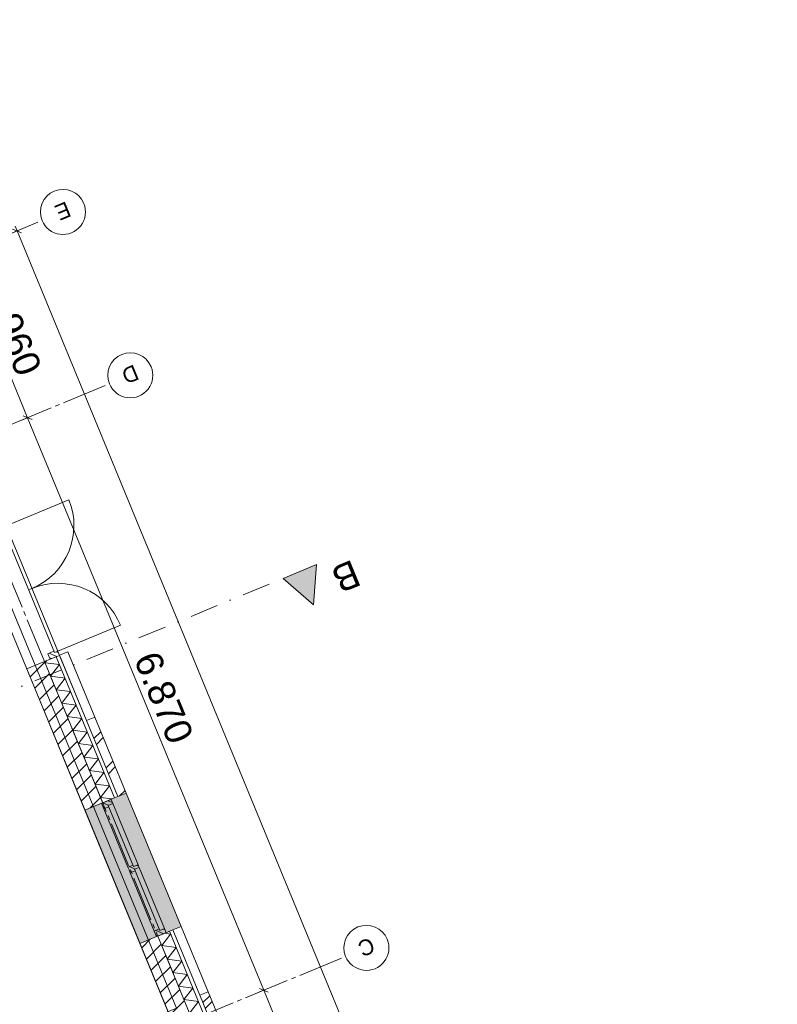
# Model space of a CAD drawing. Header units: millimetres. Extents: x -76965 to 1081933, y -21129 to 30747.
# Tile 114 of 114: x -9035 to -627, y 19269 to 30190. Entities that reach past the tile are written whole.
import ezdxf
from ezdxf.enums import TextEntityAlignment as Align

# ---------------------------------------------------------------- set-up
doc = ezdxf.new("R2010")
doc.units = ezdxf.units.MM
doc.header["$MEASUREMENT"] = 0
doc.linetypes.add('B0204', pattern=[650, 500, -50, 50, -50])
doc.linetypes.add('B0302', pattern=[625.500011, 313.000011, -156.25, 0, -156.25])
for name, color, linetype in [('007 Stramien', 7, 'Continuous'), ('021 Buitenwanden', 7, 'Continuous'), ('021 Buitenwanden 2D arcering', 7, 'Continuous'), ('021 Buitenwanden Afdek-arcering', 7, 'Continuous'), ('021 Buitenwanden Deuren', 7, 'Continuous'), ('021 Buitenwanden Doorsnede-arcering', 7, 'Continuous'), ('021 Buitenwanden Laagscheidingslijnen', 7, 'Continuous'), ('021 Buitenwanden Ramen', 7, 'Continuous'), ('023 Dekvloer', 7, 'Continuous'), ('102 Teksten ruimten _ Zones Zone omranding', 7, 'Continuous'), ('121 Drsn-en gevelaanduidingen', 7, 'Continuous'), ('121 Drsn-en gevelaanduidingen 2D arcering', 7, 'Continuous'), ('160 Presentatie_Aankleding 2D', 7, 'Continuous')]:
    doc.layers.add(name, color=color, linetype=linetype)
doc.styles.add('GENERATED_STYLE_1', font='txt')
doc.dimstyles.new('GENERATED_STYLE__1', dxfattribs={"dimtxt": 300, "dimasz": 71.25, "dimexe": 0.18, "dimexo": 0, "dimgap": 0.09, "dimtad": 1, "dimdec": 0, "dimzin": 0, "dimdsep": 46, "dimtxsty": 'GENERATED_STYLE_1', "dimblk": 'ARROWHEAD_6', "dimblk1": 'ARROWHEAD_6', "dimblk2": 'ARROWHEAD_6', "dimcen": 0.09, "dimclrd": 1, "dimclre": 1, "dimclrt": 2, "dimadec": 1, "dimazin": 0, "dimtfac": 1, "dimtdec": 4, "dimtmove": 0, "dimatfit": 3, "dimfxl": 1, "dimtolj": 1, "dimtzin": 0, "dimarcsym": 0})
pattern_1 = [(45, (0, 0), (-229.8097, 229.8097), []), (45, (-45.96, 45.96), (-229.8097, 229.8097), [])]
pattern_2 = [(45, (0, 0), (-88.38835, 88.38835), [])]
pattern_3 = [(45, (0, 0), (-31.8198, 31.8198), [])]

# ---------------------------------------------------------------- blocks, each defined once
blk = doc.blocks.new('Slab_1_1', base_point=(-2608, 7603))
at = {"layer": '023 Dekvloer', "color": 1, "linetype": 'Continuous', "lineweight": 0, "flags": 128}
blk.add_lwpolyline([(-2608, 7603), (-65140, -18201), (-72389, -636), (-38626, 13297), (-39373, 15108), (-10605, 26980)], close=True, dxfattribs=at)
blk = doc.blocks.new('*D76')
at = {"layer": '160 Presentatie_Aankleding 2D', "color": 1, "linetype": 'Continuous', "lineweight": 0}
for p, q in [((-9716, 27639), (-9695, 27587)), ((-9760, 27560), (-9630, 27614)), ((-9646, 27567), (-9744, 27608)), ((-9695, 27587), (-8947, 25775)), ((-9012, 25749), (-8882, 25802)), ((-8898, 25755), (-8996, 25796))]:
    blk.add_line(p, q, dxfattribs=at)
at = {"layer": '160 Presentatie_Aankleding 2D', "color": 2, "lineweight": 0, "insert": (-9461, 27178), "char_height": 300, "attachment_point": 7, "rotation": 292.424, "style": 'GENERATED_STYLE_1'}
blk.add_mtext('\\A1;{\\fArial|b0|i0|c0|p38;1.960}', dxfattribs=at)
blk = doc.blocks.new('ARROWHEAD_6')
at = {"color": 0, "linetype": 'Continuous', "lineweight": 0}
for p, q in [((0, 0), (-1, 0)), ((-0.5, -0.5), (0.5, 0.5))]:
    blk.add_line(p, q, dxfattribs=at)
blk = doc.blocks.new('*D77')
at = {"layer": '160 Presentatie_Aankleding 2D', "color": 1, "linetype": 'Continuous', "lineweight": 0}
for p, q in [((-9695, 27587), (-8947, 25775)), ((-9012, 25749), (-8882, 25802)), ((-8898, 25755), (-8996, 25796)), ((-8947, 25775), (-6326, 19425)), ((-6278, 19404), (-6375, 19445))]:
    blk.add_line(p, q, dxfattribs=at)
at = {"layer": '160 Presentatie_Aankleding 2D', "color": 2, "lineweight": 0, "insert": (-7777, 23097), "char_height": 300, "attachment_point": 7, "rotation": 292.424, "style": 'GENERATED_STYLE_1'}
blk.add_mtext('\\A1;{\\fArial|b0|i0|c0|p38;6.870}', dxfattribs=at)
blk = doc.blocks.new('*D78')
at = {"layer": '160 Presentatie_Aankleding 2D', "color": 1, "linetype": 'Continuous', "lineweight": 0}
for p, q in [((-8947, 25775), (-6326, 19425)), ((-6391, 19398), (-6261, 19452)), ((-6278, 19404), (-6375, 19445)), ((-6326, 19425), (-4232, 14350)), ((-4297, 14323), (-4167, 14377)), ((-4183, 14330), (-4281, 14370))]:
    blk.add_line(p, q, dxfattribs=at)
at = {"layer": '160 Presentatie_Aankleding 2D', "color": 2, "lineweight": 0, "insert": (-5420, 17384), "char_height": 300, "attachment_point": 7, "rotation": 292.424, "style": 'GENERATED_STYLE_1'}
blk.add_mtext('\\A1;{\\fArial|b0|i0|c0|p38;5.490}', dxfattribs=at)
blk = doc.blocks.new('*D80')
at = {"layer": '160 Presentatie_Aankleding 2D', "color": 1, "linetype": 'Continuous', "lineweight": 0}
for p, q in [((-74820, 712), (-74690, 766)), ((-74777, 791), (-74755, 739)), ((-74707, 719), (-74804, 760)), ((-74755, 739), (-74008, -1073)), ((-74073, -1099), (-73943, -1046)), ((-73959, -1093), (-74057, -1052)), ((-74008, -1073), (-71387, -7423))]:
    blk.add_line(p, q, dxfattribs=at)
at = {"layer": '160 Presentatie_Aankleding 2D', "color": 2, "lineweight": 0, "insert": (-74522, 330), "char_height": 300, "attachment_point": 7, "rotation": 292.424, "style": 'GENERATED_STYLE_1'}
blk.add_mtext('\\A1;{\\fArial|b0|i0|c0|p38;1.960}', dxfattribs=at)
blk = doc.blocks.new('*D81')
at = {"layer": '160 Presentatie_Aankleding 2D', "color": 1, "linetype": 'Continuous', "lineweight": 0}
for p, q in [((-73959, -1093), (-74057, -1052)), ((-74008, -1073), (-71387, -7423)), ((-71452, -7450), (-71322, -7396)), ((-71338, -7443), (-71436, -7403))]:
    blk.add_line(p, q, dxfattribs=at)
at = {"layer": '160 Presentatie_Aankleding 2D', "color": 2, "lineweight": 0, "insert": (-72838, -3751), "char_height": 300, "attachment_point": 7, "rotation": 292.424, "style": 'GENERATED_STYLE_1'}
blk.add_mtext('\\A1;{\\fArial|b0|i0|c0|p38;6.870}', dxfattribs=at)
blk = doc.blocks.new('*D82')
at = {"layer": '160 Presentatie_Aankleding 2D', "color": 1, "linetype": 'Continuous', "lineweight": 0}
for p, q in [((-71452, -7450), (-71322, -7396)), ((-71338, -7443), (-71436, -7403)), ((-71387, -7423), (-69293, -12498)), ((-69244, -12518), (-69342, -12478))]:
    blk.add_line(p, q, dxfattribs=at)
at = {"layer": '160 Presentatie_Aankleding 2D', "color": 2, "lineweight": 0, "insert": (-70480, -9464), "char_height": 300, "attachment_point": 7, "rotation": 292.424, "style": 'GENERATED_STYLE_1'}
blk.add_mtext('\\A1;{\\fArial|b0|i0|c0|p38;5.490}', dxfattribs=at)
blk = doc.blocks.new('*D96')
at = {"layer": '160 Presentatie_Aankleding 2D', "color": 1, "linetype": 'Continuous', "lineweight": 0}
for p, q in [((-9129, 27820), (-8999, 27874)), ((-9015, 27827), (-9113, 27868)), ((-9086, 27899), (-9064, 27847)), ((-9064, 27847), (-905, 8074)), ((-970, 8048), (-840, 8101)), ((-954, 8095), (-856, 8054)), ((-905, 8074), (-883, 8022))]:
    blk.add_line(p, q, dxfattribs=at)
at = {"layer": '160 Presentatie_Aankleding 2D', "color": 2, "lineweight": 0, "insert": (-5168, 18563), "char_height": 300, "attachment_point": 7, "rotation": 292.424, "style": 'GENERATED_STYLE_1'}
blk.add_mtext('\\A1;{\\fArial|b0|i0|c0|p38;21.390}', dxfattribs=at)
blk = doc.blocks.new('Cutting Plane_2_1', base_point=(-74400, -4187))
at = {"layer": '121 Drsn-en gevelaanduidingen 2D arcering', "linetype": 'Continuous', "lineweight": 0, "true_color": 0x000000}
blk.add_hatch(color=18, dxfattribs=at).paths.add_polyline_path([(-5742, 24146), (-6111, 23993), (-5774, 23700)])
at = {"layer": '121 Drsn-en gevelaanduidingen', "color": 2, "linetype": 'Continuous', "lineweight": 0}
for p, q in [((-5742, 24146), (-6111, 23993)), ((-5774, 23700), (-5742, 24146)), ((-6111, 23993), (-5774, 23700))]:
    blk.add_line(p, q, dxfattribs=at)
at = {"layer": '121 Drsn-en gevelaanduidingen', "color": 9, "linetype": 'B0302', "lineweight": 0}
blk.add_line((-74215, -4111), (-6111, 23993), dxfattribs=at)
at = {"layer": '121 Drsn-en gevelaanduidingen', "color": 2, "lineweight": 0, "insert": (-5340, 24206), "char_height": 300, "attachment_point": 7, "rotation": 202.424, "style": 'GENERATED_STYLE_1'}
blk.add_mtext('\\A1;{\\fArial|b0|i0|c0|p38;B}', dxfattribs=at)
blk = doc.blocks.new('*X117')
at = {"layer": '021 Buitenwanden Doorsnede-arcering', "color": 250, "linetype": 'Continuous', "lineweight": 0, "true_color": 0x3f3f3f}
for p, q in [((-8737, 23079), (-8754, 23057)), ((-8594, 23036), (-8754, 23057)), ((-8594, 23036), (-8692, 22908)), ((-8532, 22886), (-8692, 22908)), ((-8532, 22886), (-8631, 22758)), ((-8470, 22737), (-8631, 22758)), ((-8470, 22737), (-8569, 22609)), ((-8409, 22587), (-8569, 22609)), ((-8409, 22587), (-8507, 22459)), ((-8347, 22438), (-8507, 22459)), ((-8347, 22438), (-8446, 22310)), ((-8286, 22288), (-8446, 22310)), ((-8286, 22288), (-8384, 22160)), ((-8224, 22139), (-8384, 22160)), ((-8224, 22139), (-8322, 22011)), ((-8162, 21990), (-8322, 22011)), ((-8162, 21990), (-8261, 21861)), ((-8101, 21840), (-8261, 21861)), ((-8101, 21840), (-8199, 21712)), ((-8039, 21691), (-8199, 21712)), ((-8039, 21691), (-8137, 21563)), ((-8011, 21546), (-8137, 21563))]:
    blk.add_line(p, q, dxfattribs=at)
blk = doc.blocks.new('*X118')
at = {"layer": '021 Buitenwanden Doorsnede-arcering', "color": 250, "linetype": 'Continuous', "lineweight": 0, "true_color": 0x3f3f3f}
for p, q in [((-7361, 20047), (-7459, 19919)), ((-7361, 20047), (-7428, 20056)), ((-7299, 19898), (-7459, 19919)), ((-7299, 19898), (-7397, 19769)), ((-7237, 19748), (-7397, 19769)), ((-7237, 19748), (-7336, 19620)), ((-7176, 19599), (-7336, 19620)), ((-7176, 19599), (-7274, 19471)), ((-7114, 19449), (-7274, 19471)), ((-7114, 19449), (-7212, 19321)), ((-7052, 19300), (-7212, 19321)), ((-7052, 19300), (-7151, 19172)), ((-6991, 19150), (-7151, 19172)), ((-6991, 19150), (-7089, 19022)), ((-6929, 19001), (-7089, 19022)), ((-6929, 19001), (-7027, 18873)), ((-6867, 18851), (-7027, 18873)), ((-6867, 18851), (-6966, 18723)), ((-6806, 18702), (-6966, 18723)), ((-6806, 18702), (-6904, 18574)), ((-6744, 18553), (-6904, 18574)), ((-6744, 18553), (-6833, 18436))]:
    blk.add_line(p, q, dxfattribs=at)
blk = doc.blocks.new('R2e hout 17_3')
at = {"layer": '021 Buitenwanden 2D arcering', "linetype": 'Continuous', "lineweight": 0, "true_color": 0x000000}
h = blk.add_hatch(dxfattribs=at)
h.set_pattern_fill('310_Naaldhout__01__0001', color=18, style=0, pattern_type=2)
h.set_pattern_definition(pattern_3)
h.paths.add_polyline_path([(-800, 0), (-800, -114), (-733, -114), (-733, -54), (-750, -54), (-750, 0)])
h = blk.add_hatch(dxfattribs=at)
h.set_pattern_fill('310_Naaldhout__01__0001', color=18, style=0, pattern_type=2)
h.set_pattern_definition(pattern_3)
h.paths.add_polyline_path([(0, -114), (0, 0), (-16.5, 0), (-16.5, -54), (-33.5, -54), (-33.5, -114)])
h = blk.add_hatch(dxfattribs=at)
h.set_pattern_fill('310_Naaldhout__01__0001', color=18, style=0, pattern_type=2)
h.set_pattern_definition(pattern_3)
h.paths.add_polyline_path([(0, 0), (0, -114), (33.5, -114), (33.5, -54), (16.5, -54), (16.5, 0)])
h = blk.add_hatch(dxfattribs=at)
h.set_pattern_fill('310_Naaldhout__01__0001', color=18, style=0, pattern_type=2)
h.set_pattern_definition(pattern_3)
h.paths.add_polyline_path([(800, -114), (800, 0), (750, 0), (750, -54), (733, -54), (733, -114)])
at = {"layer": '021 Buitenwanden Ramen', "color": 1, "linetype": 'Continuous', "lineweight": 0}
for p, q in [((-800, 180), (800, 180)), ((-800, 0), (-750, 0)), ((-800, -114), (-800, 0)), ((-750, 0), (-750, -54)), ((-750, 0), (-16.5, 0)), ((-16.5, -54), (-16.5, 0)), ((-16.5, 0), (0, 0)), ((0, 0), (16.5, 0)), ((16.5, 0), (16.5, -54)), ((16.5, 0), (750, 0)), ((750, -54), (750, 0)), ((750, 0), (800, 0)), ((800, 0), (800, -114)), ((-750, -54), (-733, -54)), ((-750, -54), (-16.5, -54)), ((-750, -54), (-16.5, -54)), ((-733, -54), (-733, -114)), ((-33.5, -114), (-33.5, -54)), ((-33.5, -54), (-16.5, -54)), ((16.5, -54), (33.5, -54)), ((16.5, -54), (750, -54)), ((16.5, -54), (750, -54)), ((33.5, -54), (33.5, -114)), ((733, -114), (733, -54)), ((733, -54), (750, -54)), ((-733, -114), (-800, -114)), ((-33.5, -114), (-733, -114)), ((0, -114), (-33.5, -114)), ((33.5, -114), (0, -114)), ((733, -114), (33.5, -114)), ((800, -114), (733, -114)), ((-800, -314), (800, -314))]:
    blk.add_line(p, q, dxfattribs=at)
at = {"layer": '021 Buitenwanden Ramen', "color": 254, "linetype": 'Continuous', "lineweight": 0, "true_color": 0xdfdfdf}
for p, q in [((-800, -100), (-800, 0)), ((800, -100), (800, 0))]:
    blk.add_line(p, q, dxfattribs=at)
at = {"layer": '021 Buitenwanden Ramen', "color": 2, "linetype": 'Continuous', "lineweight": 0}
for p, q in [((-800, -114), (-800, -100)), ((800, -114), (800, -100))]:
    blk.add_line(p, q, dxfattribs=at)
blk = doc.blocks.new('R nis rechthoekig 17_3')
at = {"layer": '021 Buitenwanden Ramen', "color": 1, "linetype": 'Continuous', "lineweight": 0}
for p, q in [((-392, 100), (392, 100)), ((-392, 100), (-392, 0)), ((-392, 0), (392, 0)), ((392, 0), (392, 100))]:
    blk.add_line(p, q, dxfattribs=at)
blk.add_point((392, 100), dxfattribs=at)
blk = doc.blocks.new('D2a bi h 17')
at = {"layer": '021 Buitenwanden 2D arcering', "linetype": 'Continuous', "lineweight": 0, "true_color": 0x000000}
h = blk.add_hatch(dxfattribs=at)
h.set_pattern_fill('310_Naaldhout__01__0001', color=18, style=0, pattern_type=2)
h.set_pattern_definition(pattern_3)
h.paths.add_polyline_path([(-803, 0), (-803, -114), (-769, -114), (-769, 0)])
h = blk.add_hatch(dxfattribs=at)
h.set_pattern_fill('310_Naaldhout__01__0001', color=18, style=0, pattern_type=2)
h.set_pattern_definition(pattern_3)
h.paths.add_polyline_path([(-769, 0), (-769, -114), (-753, -114), (-753, 0)])
h = blk.add_hatch(dxfattribs=at)
h.set_pattern_fill('310_Naaldhout__01__0001', color=18, style=0, pattern_type=2)
h.set_pattern_definition(pattern_3)
h.paths.add_polyline_path([(753, 0), (753, -114), (769, -114), (769, 0)])
h = blk.add_hatch(dxfattribs=at)
h.set_pattern_fill('310_Naaldhout__01__0001', color=18, style=0, pattern_type=2)
h.set_pattern_definition(pattern_3)
h.paths.add_polyline_path([(803, 0), (769, 0), (769, -114), (803, -114)])
h = blk.add_hatch(dxfattribs=at)
h.set_pattern_fill('310_Naaldhout__01__0001', color=18, style=0, pattern_type=2)
h.set_pattern_definition(pattern_3)
h.paths.add_polyline_path([(-753, -40), (-753, -114), (-736, -114), (-736, -40)])
h = blk.add_hatch(dxfattribs=at)
h.set_pattern_fill('310_Naaldhout__01__0001', color=18, style=0, pattern_type=2)
h.set_pattern_definition(pattern_3)
h.paths.add_polyline_path([(753, -40), (736, -40), (736, -114), (753, -114)])
at = {"layer": '021 Buitenwanden Deuren', "color": 9, "linetype": 'Continuous', "lineweight": 0}
for p, q in [((-753, 0), (-753, 753)), ((753, 0), (753, 753)), ((-803, 0), (-803, -40)), ((803, 0), (803, -40))]:
    blk.add_line(p, q, dxfattribs=at)
at = {"layer": '021 Buitenwanden Deuren', "color": 1, "linetype": 'Continuous', "lineweight": 0}
for p, q in [((-803, 0), (-736, 0)), ((-753, 0), (753, 0)), ((-753, -40), (-753, 0)), ((0, 0), (0, -40)), ((736, 0), (803, 0)), ((753, 0), (753, -40)), ((753, -40), (-753, -40)), ((-736, -40), (-736, -114)), ((736, -40), (736, -114)), ((-803, -114), (-736, -114)), ((736, -114), (803, -114))]:
    blk.add_line(p, q, dxfattribs=at)
at = {"layer": '021 Buitenwanden Deuren', "color": 254, "linetype": 'Continuous', "lineweight": 0, "true_color": 0xdfdfdf}
for p, q in [((-803, -40), (-803, -114)), ((803, -40), (803, -114))]:
    blk.add_line(p, q, dxfattribs=at)
at = {"layer": '021 Buitenwanden Deuren', "color": 9, "linetype": 'Continuous', "lineweight": 0}
for centre, start, end in [((-753, 0), 0, 90), ((753, 0), 90, 180)]:
    blk.add_arc(centre, 753, start, end, dxfattribs=at)
blk = doc.blocks.new('Wall_13_1', base_point=(-10605, 26980))
at = {"layer": '021 Buitenwanden Afdek-arcering', "linetype": 'Continuous', "lineweight": 0, "true_color": 0xffffff}
blk.add_hatch(color=7, dxfattribs=at).paths.add_polyline_path([(-7701, 19943), (-7516, 20020), (-7410, 20063), (-7244, 20132), (-7854, 21611), (-8021, 21542), (-8126, 21499), (-8311, 21422)])
at = {"layer": '021 Buitenwanden Doorsnede-arcering', "linetype": 'Continuous', "lineweight": 0, "true_color": 0x000000}
h = blk.add_hatch(dxfattribs=at)
h.set_pattern_fill('130_Kalkzandsteen_0001', color=18, style=0, pattern_type=2)
h.set_pattern_definition(pattern_2)
h.paths.add_polyline_path([(-8759, 23070), (-8957, 22988), (-8311, 21422), (-8126, 21499), (-8113, 21504)])
h = blk.add_hatch(dxfattribs=at)
h.set_pattern_fill('145_Baksteen_0001', color=18, style=0, pattern_type=2)
h.set_pattern_definition(pattern_1)
h.paths.add_polyline_path([(-8202, 22453), (-8294, 22415), (-7947, 21573), (-7854, 21611)])
h = blk.add_hatch(dxfattribs=at)
h.set_pattern_fill('130_Kalkzandsteen_0001', color=18, style=0, pattern_type=2)
h.set_pattern_definition(pattern_2)
h.paths.add_polyline_path([(-7516, 20020), (-7701, 19943), (-7043, 18350), (-6858, 18426), (-6845, 18431), (-7503, 20025)])
h = blk.add_hatch(dxfattribs=at)
h.set_pattern_fill('145_Baksteen_0001', color=18, style=0, pattern_type=2)
h.set_pattern_definition(pattern_1)
h.paths.add_polyline_path([(-6945, 19408), (-7038, 19370), (-6679, 18500), (-6586, 18538)])
at = {"layer": '021 Buitenwanden', "color": 2, "linetype": 'Continuous', "lineweight": 0}
for p, q in [((-8759, 23070), (-8957, 22988)), ((-8311, 21422), (-8126, 21499)), ((-8126, 21499), (-8113, 21504)), ((-7701, 19943), (-7516, 20020)), ((-7516, 20020), (-7503, 20025))]:
    blk.add_line(p, q, dxfattribs=at)
at = {"layer": '021 Buitenwanden', "color": 254, "linetype": 'Continuous', "lineweight": 0, "true_color": 0xdfdfdf}
for p, q in [((-8698, 23095), (-8759, 23070)), ((-8630, 23123), (-8698, 23095)), ((-8113, 21504), (-8021, 21542)), ((-8021, 21542), (-7984, 21557)), ((-7503, 20025), (-7410, 20063)), ((-7410, 20063), (-7373, 20078))]:
    blk.add_line(p, q, dxfattribs=at)
at = {"layer": '021 Buitenwanden', "color": 9, "linetype": 'Continuous', "lineweight": 0}
for p, q in [((-8593, 23139), (-8630, 23123)), ((-7984, 21557), (-7947, 21573)), ((-7373, 20078), (-7336, 20094))]:
    blk.add_line(p, q, dxfattribs=at)
at = {"layer": '021 Buitenwanden', "color": 1, "linetype": 'Continuous', "lineweight": 0}
for p, q in [((-8593, 23139), (-8294, 22415)), ((-8202, 22453), (-8294, 22415)), ((-7336, 20094), (-7038, 19370)), ((-6945, 19408), (-7038, 19370))]:
    blk.add_line(p, q, dxfattribs=at)
at = {"layer": '021 Buitenwanden', "color": 3, "linetype": 'Continuous', "lineweight": 0}
blk.add_line((-7947, 21573), (-7854, 21611), dxfattribs=at)
at = {"layer": '021 Buitenwanden', "color": 2, "linetype": 'Continuous', "lineweight": 0, "flags": 128}
for points in [[(-8957, 22988), (-8311, 21422)], [(-7701, 19943), (-7043, 18350)]]:
    blk.add_lwpolyline(points, dxfattribs=at)
at = {"layer": '021 Buitenwanden', "color": 3, "linetype": 'Continuous', "lineweight": 0, "flags": 128}
for points in [[(-7854, 21611), (-8202, 22453)], [(-6586, 18538), (-6945, 19408)]]:
    blk.add_lwpolyline(points, dxfattribs=at)
at = {"layer": '021 Buitenwanden Laagscheidingslijnen', "color": 2, "linetype": 'Continuous', "lineweight": 0}
for p, q in [((-8113, 21504), (-8759, 23070)), ((-6845, 18431), (-7503, 20025))]:
    blk.add_line(p, q, dxfattribs=at)
at = {"layer": '021 Buitenwanden Laagscheidingslijnen', "color": 1, "linetype": 'Continuous', "lineweight": 0}
for p, q in [((-7984, 21557), (-8630, 23123)), ((-6716, 18485), (-7373, 20078))]:
    blk.add_line(p, q, dxfattribs=at)
at = {"layer": '021 Buitenwanden Laagscheidingslijnen', "color": 3, "linetype": 'Continuous', "lineweight": 0}
for p, q in [((-7947, 21573), (-8294, 22415)), ((-6679, 18500), (-7038, 19370))]:
    blk.add_line(p, q, dxfattribs=at)
at = {"layer": '021 Buitenwanden', "color": 1, "lineweight": 0}
for name in ['*X117', '*X118']:
    blk.add_blockref(name, (0, 0), dxfattribs=at)
at = {"layer": '021 Buitenwanden Deuren', "color": 1, "linetype": 'Continuous', "lineweight": 0, "zscale": 1000, "rotation": 292.4239740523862}
blk.add_blockref('D2a bi h 17', (-8899, 23881), dxfattribs=at)
at = {"layer": '021 Buitenwanden Ramen', "color": 1, "linetype": 'Continuous', "lineweight": 0, "zscale": 1000, "rotation": 292.4239740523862}
for name, p in [('R nis rechthoekig 17_3', (-8444, 22777)), ('R2e hout 17_3', (-7716, 20802)), ('R nis rechthoekig 17_3', (-7187, 19732))]:
    blk.add_blockref(name, p, dxfattribs=at)
blk = doc.blocks.new('Standard grid marker_2')
at = {"layer": '007 Stramien', "color": 6, "linetype": 'B0204', "lineweight": 0}
for q in [(0, 0), (17821, 0)]:
    blk.add_line((9000, 0), q, dxfattribs=at)
blk.add_point((9000, 0), dxfattribs=at)
blk.add_point((9000, 0), dxfattribs=at)
at = {"layer": '007 Stramien', "color": 6, "lineweight": 0, "style": 'GENERATED_STYLE_1'}
for tag, p in [('AC_MarkerText_1_0', (-250, 9)), ('AC_MarkerText_1_1', (27071, 9))]:
    blk.add_attdef(tag, text='', height=175, rotation=270, dxfattribs=at).set_placement(p, align=Align.MIDDLE_CENTER)
blk = doc.blocks.new('Standard grid marker_3')
at = {"layer": '007 Stramien', "color": 6, "linetype": 'B0204', "lineweight": 0}
blk.add_line((9000, 0), (0, 0), dxfattribs=at)
at = {"layer": '007 Stramien', "color": 212, "linetype": 'Continuous', "lineweight": 0, "true_color": 0xcc00cc}
for start, end in [(0, 180), (180, 0)]:
    blk.add_arc((-250, 0), 250, start, end, dxfattribs=at)
at = {"layer": '007 Stramien', "color": 6, "lineweight": 0, "style": 'GENERATED_STYLE_1'}
for tag, p in [('AC_MarkerText_1_0', (-250, 10)), ('AC_MarkerText_1_1', (73402, 10))]:
    blk.add_attdef(tag, text='', height=175, dxfattribs=at).set_placement(p, align=Align.MIDDLE_CENTER)

msp = doc.modelspace()

# ---------------------------------------------------------------- linework, layer by layer
at = {"layer": '102 Teksten ruimten _ Zones Zone omranding', "color": 8, "linetype": 'Continuous', "lineweight": 0, "true_color": 0x6e6e90, "flags": 128}
msp.add_lwpolyline([(-13737, 23528), (-14499.9, 25376.8), (-17354, 24199), (-13374.3, 14554.9), (-11007.6, 15531.6), (-11770.2, 17379.6), (-7296.4, 19225.8), (-9750.6, 25173)], close=True, dxfattribs=at)

# ---------------------------------------------------------------- block references
at = {"layer": '007 Stramien', "color": 1, "linetype": 'Continuous', "lineweight": 0, "zscale": 1000, "rotation": 292.4239737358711}
msp.add_blockref('Standard grid marker_2', (-11697.5, 30189.8), dxfattribs=at)
at = {"layer": '007 Stramien', "color": 1, "linetype": 'Continuous', "lineweight": 0}
ref = msp.add_blockref('Standard grid marker_3', (-8786.4, 27962), dxfattribs=dict(at, zscale=1000, rotation=202.423973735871))
ref.add_attrib('AC_MarkerText_1', 'E', dxfattribs={"color": 6, "lineweight": 0, "height": 175, "rotation": 202.42397, "style": 'GENERATED_STYLE_1'}).set_placement((-8555.3, 28067.4), align=Align.MIDDLE_CENTER)
ref = msp.add_blockref('Standard grid marker_3', (-8038.7, 26150.2), dxfattribs=dict(at, zscale=1000, rotation=202.423973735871))
ref.add_attrib('AC_MarkerText_1', 'D', dxfattribs={"color": 6, "lineweight": 0, "height": 175, "rotation": 202.42397, "style": 'GENERATED_STYLE_1'}).set_placement((-7807.6, 26255.6), align=Align.MIDDLE_CENTER)
ref = msp.add_blockref('Standard grid marker_3', (-5418.1, 19799.7), dxfattribs=dict(at, zscale=1000, rotation=202.423973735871))
ref.add_attrib('AC_MarkerText_1', 'C', dxfattribs={"color": 6, "lineweight": 0, "height": 175, "rotation": 202.42397, "style": 'GENERATED_STYLE_1'}).set_placement((-5187, 19903.6), align=Align.MIDDLE_CENTER)
at = {"layer": '021 Buitenwanden', "color": 1, "lineweight": 0}
msp.add_blockref('Wall_13_1', (-10604.5, 26980.2), dxfattribs=at)
at = {"layer": '023 Dekvloer', "color": 1, "linetype": 'Continuous', "lineweight": 0}
msp.add_blockref('Slab_1_1', (-2608.4, 7603), dxfattribs=at)
at = {"layer": '121 Drsn-en gevelaanduidingen', "color": 9, "lineweight": 0}
msp.add_blockref('Cutting Plane_2_1', (-74400.3, -4187.2), dxfattribs=at)

# ---------------------------------------------------------------- dimensions: what is measured, and where the dimension line sits
at = {"layer": '160 Presentatie_Aankleding 2D', "color": 1, "linetype": 'Continuous', "lineweight": 0}
for base, p1, p2, picture, middle in [((-74007.8, -1072.6), (-8786.4, 27962), (-8038.7, 26150.2), '*D80', (-74187.5, -86.6)), ((-8947.1, 25775.4), (-8786.4, 27962), (-8038.7, 26150.2), '*D76', (-9126.8, 26761.4)), ((-904.9, 8074.5), (-8786.4, 27962), (-626.9, 8189.2), '*D96', (-4790.6, 18041)), ((-6326.5, 19424.8), (-8038.7, 26150.2), (-5418.1, 19799.7), '*D77', (-7442.7, 22680.2)), ((-71387.2, -7423.1), (-8038.7, 26150.2), (-5418.1, 19799.7), '*D81', (-72503.4, -4167.8)), ((-4232.3, 14349.9), (-5418.1, 19799.7), (-3323.9, 14724.8), '*D78', (-5085.3, 16967.5)), ((-69293, -12498), (-5418.1, 19799.7), (-3323.9, 14724.8), '*D82', (-70146, -9880.5))]:
    dim = msp.add_linear_dim(base=base, p1=p1, p2=p2, angle=292.42397, dimstyle='GENERATED_STYLE__1', dxfattribs=at)
    dim.commit()
    dim.dimension.update_dxf_attribs({"geometry": picture, "text_midpoint": middle, "dimtype": 160, "text_rotation": 292.42397})

doc.saveas('drawing.dxf')
